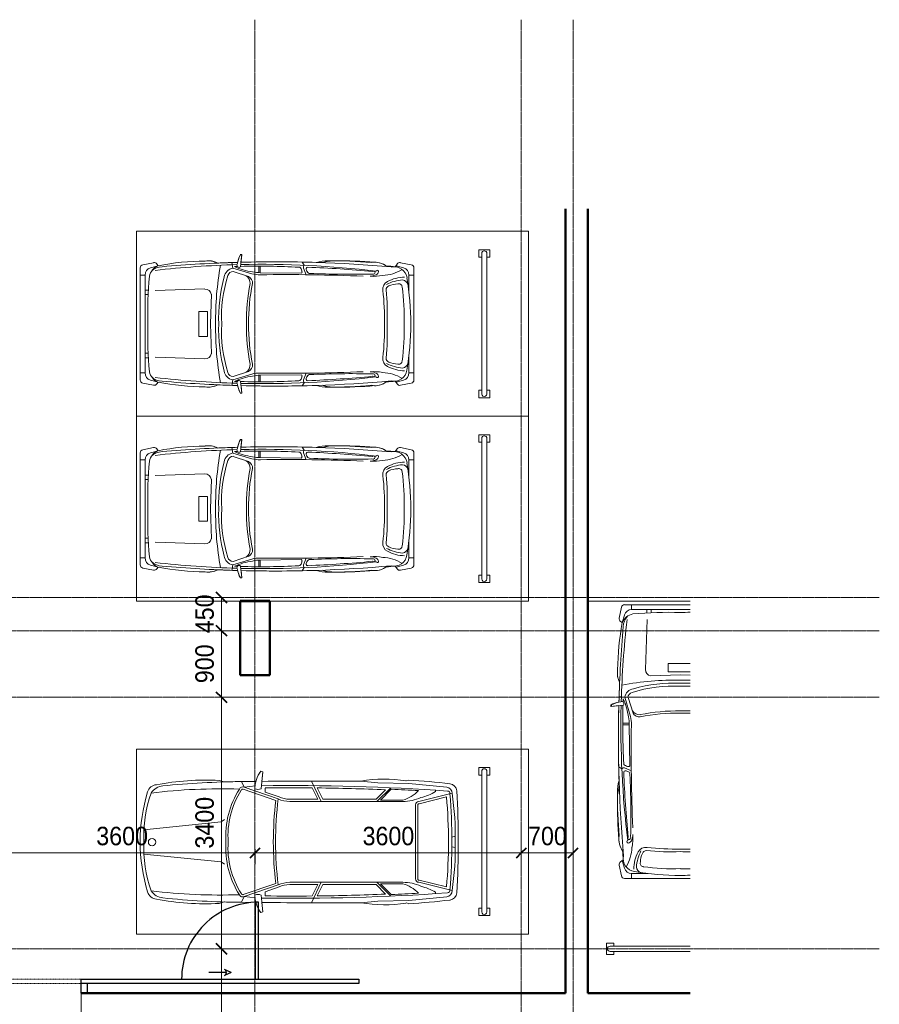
# Model space of a CAD drawing. Header units: millimetres. Extents: x 5617 to 106392, y -10603 to 59260.
# Tile 44 of 44: x 93896 to 105517, y 45950 to 59260. Entities that reach past the tile are written whole.
import ezdxf

# ---------------------------------------------------------------- set-up
doc = ezdxf.new("R2010")
doc.units = ezdxf.units.MM
for name, pattern in [('ADSK_Линия сетки', [25, 20, -2.5, 0, -2.5]), ('Линия сетки', [25, 20, -2.5, 0, -2.5]), ('Штрих_1_1_', [2, 1, -1])]:
    doc.linetypes.add(name, pattern=pattern)
for name, color, linetype, lineweight in [('Двери', 7, 'Continuous', 18), ('Каркас_Импост', 7, 'Continuous', 30), ('Оси', 7, 'Continuous', 9), ('Открывание', 7, 'Continuous', 30), ('Панель', 7, 'Continuous', 30), ('Парковка', 7, 'Continuous', 18), ('Перекрытия', 7, 'Continuous', 18), ('Размеры', 7, 'Continuous', 9), ('Размеры-100', 7, 'Continuous', 9), ('Стены разрез', 7, 'Continuous', 40), ('Элементы узлов', 7, 'Continuous', 18)]:
    doc.layers.add(name, color=color, linetype=linetype, lineweight=lineweight)
doc.styles.add('Arial', font='arial.ttf', dxfattribs={"width": 0.9, "height": 250})
doc.dimstyles.new('Основной_2_5_мм', dxfattribs={"dimscale": 304.8, "dimtxt": 255.06485, "dimasz": 0.463911, "dimexe": 0.492126, "dimexo": 0.492126, "dimgap": 0.098425, "dimtad": 1, "dimdec": 0, "dimdsep": 46, "dimtxsty": 'Arial', "dimblk1": 'OBLIQUE', "dimblk2": 'OBLIQUE', "dimsah": 1, "dimcen": 0.09, "dimdle": 0.492126, "dimazin": 2, "dimtfac": 1, "dimtdec": 4, "dimtix": 1, "dimtmove": 0, "dimatfit": 3, "dimfxl": 1, "dimtvp": 1, "dimtolj": 1, "dimtzin": 0, "dimlwd": 20, "dimlwe": 20, "dimarcsym": 2})

# ---------------------------------------------------------------- blocks, each defined once
blk = doc.blocks.new('101_Ворота откатные - _ПЧ_3600х2400_EI60_Л-4279469-МКСС_LB02_-11_400__Кабельные конструкции_Лотки_3')
at = {"layer": 'Каркас_Импост', "color": 254, "true_color": 0xcccccc}
for p, q in [((-1880, -150), (-1800, -150)), ((-1880, -280), (-1880, -150)), ((-1800, -150), (-1800, -280)), ((1800, -150), (2075, -150)), ((1800, -280), (1800, -150)), ((2075, -150), (2075, -340)), ((1875, -280), (1800, -280)), ((1875, -340), (1875, -280)), ((2075, -340), (1875, -340))]:
    blk.add_line(p, q, dxfattribs=at)
at = {"layer": 'Открывание', "color": 254, "true_color": 0xcccccc}
for p, q in [((-3828, -430), (-3737, -388)), ((-3828, -430), (-3737, -472)), ((-3764, -430), (-3528, -430))]:
    blk.add_line(p, q, dxfattribs=at)
blk.add_arc((-3717, -430), 46.6, 115, 245, dxfattribs=at)
at = {"layer": 'Панель', "color": 254, "true_color": 0xcccccc}
for p, q in [((-5555, -280), (-1800, -280)), ((-5555, -340), (-5555, -280)), ((-1800, -340), (-5555, -340)), ((-4198, -340), (-4198, -1380)), ((-4158, -340), (-4158, -1380)), ((-1800, -280), (-1800, -340)), ((-4198, -1380), (-4158, -1380))]:
    blk.add_line(p, q, dxfattribs=at)
at = {"layer": 'Панель', "color": 254, "linetype": 'Штрих_1_1_', "lineweight": 9, "true_color": 0xcccccc}
for p, q in [((1875, -280), (-1800, -280)), ((-1800, -340), (1875, -340)), ((1875, -340), (1875, -280))]:
    blk.add_line(p, q, dxfattribs=at)
at = {"layer": 'Панель', "color": 254, "true_color": 0xcccccc}
blk.add_arc((-4198, -340), 1040, 270, 0, dxfattribs=at)
blk = doc.blocks.new('199_Парковочные места 3 класса и МГН - Малый класс-4755746-МКСС_LB02_-11_400__Кабельные конструкции_Лотки_3')
at = {"layer": 'Парковка', "color": 254, "true_color": 0xcccccc}
for p, q in [((0, -5300), (0, 0)), ((0, 0), (1382, 0)), ((250, -4625), (250, -4775)), ((250, -4625), (350, -4625)), ((350, -4625), (350, -4665)), ((250, -4775), (350, -4775)), ((300, -4665), (1382, -4665)), ((300, -4735), (1382, -4735)), ((350, -4735), (350, -4775)), ((1382, -5300), (0, -5300))]:
    blk.add_line(p, q, dxfattribs=at)
blk.add_arc((300, -4700), 35, 90, 270, dxfattribs=at)
at = {"layer": 'Элементы узлов', "color": 254, "true_color": 0xcccccc}
for p, q in [((425, -229), (454, -83)), ((454, -83), (425, -229)), ((1382, -48), (495, -48)), ((1253, -48), (496, -48)), ((592, -48), (592, -115)), ((592, -115), (1253, -115)), ((797, -115), (797, -159)), ((857, -156), (857, -115)), ((1382, -48), (1253, -48)), ((1253, -115), (1382, -115)), ((495, -188), (466, -289)), ((803, -249), (780, -923)), ((466, -289), (443, -274)), ((443, -274), (466, -289)), ((1085, -843), (1253, -843)), ((1085, -956), (1085, -843)), ((1253, -843), (1382, -843)), ((1253, -998), (850, -1010)), ((1253, -956), (1085, -956)), ((1382, -956), (1253, -956)), ((1382, -1002), (1253, -998)), ((423, -1287), (498, -1300)), ((477, -1322), (476, -1362)), ((498, -1300), (575, -1558)), ((612, -1513), (543, -1304)), ((313, -1401), (313, -1423)), ((313, -1423), (419, -1411)), ((320, -1402), (320, -1423)), ((320, -1423), (480, -1405)), ((560, -1651), (472, -1651)), ((560, -1672), (472, -1672)), ((568, -2226), (560, -1672)), ((417, -2240), (460, -2267)), ((497, -2255), (588, -2294)), ((425, -3567), (454, -3713)), ((425, -3567), (454, -3713)), ((479, -3497), (443, -3523)), ((466, -3507), (443, -3523)), ((495, -3608), (466, -3507)), ((592, -3681), (592, -3748)), ((817, -3681), (592, -3681)), ((1253, -3748), (496, -3748)), ((496, -3748), (1382, -3748)), ((1382, -3748), (1253, -3748))]:
    blk.add_line(p, q, dxfattribs=at)
for centre, radius, start, end in [((496, -91), 43.3, 90.0007, 168.6944), ((497, -91), 43.3, 91.6966, 168.693), ((592, -215), 101, 90.0007, 164.126), ((467, -238), 43.3, 168.6944, 235.6114), ((467, -238), 43.3, 168.693, 235.6099), ((13211, -1700), 12764, 173.4754, 178.4619), ((658, -378), 212, 103.7494, 155.1332), ((699, -353), 220, 137.3412, 177.6463), ((1096, -5492), 5341, 88.3088, 95.2441), ((1411, -5492), 5341, 90.315, 91.6926), ((3902, -951), 3499, 169.0974, 179.6188), ((3902, -951), 3499, 169.096, 179.6174), ((18082, -1872), 17669, 175.0385, 178.3553), ((676, -969), 277, 171.383, 205.724), ((676, -969), 277, 171.3815, 207.1439), ((866, -926), 85.3, 178.1237, 259.668), ((18082, -1873), 17669, 177.4791, 178.3491), ((1192, -5149), 4081, 89.1352, 100.3335), ((640, -1327), 145, 99.3009, 169.3924), ((1152, -2963), 1815, 86.8047, 107.7761), ((1174, -3235), 2126, 87.8635, 105.1984), ((1315, -5149), 4081, 89.063, 90.8663), ((1333, -3235), 2126, 88.6767, 92.138), ((1355, -2963), 1815, 89.1427, 93.1967), ((-289, -1677), 845, 7.5185, 24.835), ((613, -1304), 70.6, 102.5795, 180.5339), ((511, -1793), 438, 101.9085, 116.8041), ((517, -1793), 438, 99.3592, 116.8056), ((18082, -1873), 17669, 178.502, 182.0672), ((18082, -1872), 17669, 178.5058, 185.0968), ((460, -1385), 28.5, 315.411, 119.3826), ((13211, -1700), 12764, 178.6883, 186.9123), ((10682, -1664), 10210, 178.5509, 182.9751), ((184, -1661), 376, 358.4064, 14.6086), ((255, -1654), 334, 356.4661, 16.6947), ((700, -1418), 117, 212.8051, 274.1147), ((695, -1476), 90.4, 203.656, 278.4266), ((1223, -4094), 2611, 89.3415, 101.377), ((1223, -4125), 2611, 89.3415, 101.377), ((1283, -4094), 2611, 87.841, 90.6599), ((1283, -4125), 2611, 87.841, 90.6599), ((26486, -2014), 25900, 179.2478, 182.3207), ((487, -2289), 35.2, 74.3716, 141.5452), ((507, -2197), 21.6, 171.5996, 240.7631), ((552, -2148), 87.6, 230.2271, 267.5276), ((553, -2221), 15.6, 252.6582, 342.1742), ((506, -2311), 19.4, 97.3067, 186.7162), ((16105, -1689), 15632, 182.2869, 185.5063), ((502, -2371), 79.2, 52.7304, 88.9012), ((532, -2341), 37.8, 355.6278, 62.4663), ((-11190, -2888), 11772, 358.5752, 2.6508), ((945, -2578), 545, 163.7515, 181.2099), ((945, -2672), 545, 162.7118, 181.2085), ((5888, -2657), 5488, 179.3018, 185.3845), ((5888, -2751), 5488, 179.3004, 184.8727), ((681, -3219), 262, 169.5006, 219.0023), ((556, -3205), 19.1, 122.8796, 296.9625), ((545, -3193), 35.5, 303.9994, 19.3114), ((447, -3159), 161, 336.0615, 0.8497), ((44, -3207), 566, 347.7689, 5.1023), ((681, -3219), 262, 179.4789, 215.8546), ((66, -3309), 531, 328.0408, 358.0386), ((545, -3253), 17.4, 107.9914, 313.3369), ((538, -3212), 57.2, 289.5317, 347.2219), ((18082, -1967), 17669, 184.5628, 184.969), ((655, -3481), 176, 167.4274, 261.9888), ((1135, -3631), 514, 152.118, 179.1742), ((1293, -3659), 640, 153.8817, 174.3872), ((782, -3441), 113, 80.7794, 153.7916), ((999, -3534), 288, 154.5482, 179.0957), ((794, -3431), 59, 92.6959, 159.9342), ((1112, -414), 2975, 263.8141, 272.7227), ((1211, 394), 3746, 263.7019, 270.6507), ((1296, 394), 3746, 269.3508, 271.3149), ((1395, -414), 2975, 267.2788, 269.7517), ((467, -3558), 43.3, 124.3901, 191.307), ((467, -3558), 43.3, 124.3886, 191.3056), ((752, -3545), 43.7, 159.4074, 268.4359), ((1157, -692), 2926, 262.0059, 271.8778), ((496, -3705), 43.3, 191.307, 270.0007), ((496, -3705), 43.3, 191.3056, 270.0007), ((592, -3581), 101, 195.8754, 270.0007), ((1272, 184), 3892, 260.5065, 269.7231), ((748, -3580), 93.4, 190.0439, 251.0772), ((1349, -692), 2926, 268.1236, 270.638), ((1234, 184), 3892, 270.2783, 272.1691)]:
    blk.add_arc(centre, radius, start, end, dxfattribs=at)
blk = doc.blocks.new('199_Парковочные места 3 класса и МГН - Малый класс-5604841-МКСС_LB02_-11_400__Кабельные конструкции_Лотки_3')
at = {"layer": 'Парковка', "color": 254, "true_color": 0xcccccc}
for p, q in [((2500, 5300), (0, 5300)), ((0, 5300), (0, 0)), ((2500, 0), (2500, 5300)), ((250, 4775), (350, 4775)), ((250, 4625), (250, 4775)), ((300, 4735), (2200, 4735)), ((300, 4665), (2200, 4665)), ((350, 4735), (350, 4775)), ((350, 4625), (350, 4665)), ((2150, 4735), (2150, 4775)), ((2150, 4775), (2250, 4775)), ((2150, 4625), (2150, 4665)), ((2250, 4625), (2250, 4775)), ((250, 4625), (350, 4625)), ((2150, 4625), (2250, 4625)), ((0, 0), (2500, 0))]:
    blk.add_line(p, q, dxfattribs=at)
for centre, start, end in [((300, 4700), 90, 270), ((2200, 4700), 270, 90)]:
    blk.add_arc(centre, 35, start, end, dxfattribs=at)
at = {"layer": 'Элементы узлов', "color": 254, "true_color": 0xcccccc}
for p, q in [((1253, 3748), (496, 3748)), ((496, 3748), (2010, 3748)), ((592, 3681), (592, 3748)), ((2010, 3748), (1253, 3748)), ((1915, 3681), (1915, 3748)), ((425, 3567), (454, 3713)), ((425, 3567), (454, 3713)), ((495, 3608), (466, 3507)), ((817, 3681), (592, 3681)), ((1690, 3681), (1915, 3681)), ((2012, 3608), (2041, 3507)), ((2082, 3567), (2053, 3713)), ((2053, 3713), (2082, 3567)), ((466, 3507), (443, 3523)), ((479, 3497), (443, 3523)), ((2064, 3523), (2027, 3497)), ((2041, 3507), (2064, 3523)), ((417, 2240), (460, 2267)), ((497, 2255), (588, 2294)), ((2010, 2255), (1919, 2294)), ((2090, 2240), (2047, 2267)), ((568, 2226), (560, 1672)), ((1939, 2226), (1946, 1672)), ((560, 1672), (472, 1672)), ((560, 1651), (472, 1651)), ((1946, 1672), (2035, 1672)), ((1946, 1651), (2035, 1651)), ((498, 1300), (575, 1558)), ((612, 1513), (543, 1304)), ((1894, 1513), (1964, 1304)), ((2009, 1300), (1931, 1558)), ((313, 1423), (419, 1411)), ((313, 1401), (313, 1423)), ((320, 1423), (480, 1405)), ((320, 1402), (320, 1423)), ((477, 1322), (476, 1362)), ((2187, 1423), (2026, 1405)), ((2029, 1322), (2030, 1361)), ((2088, 1412), (2187, 1423)), ((2187, 1401), (2187, 1423)), ((2187, 1423), (2187, 1401)), ((423, 1287), (498, 1300)), ((2084, 1287), (2009, 1300)), ((1253, 998), (850, 1010)), ((1085, 956), (1085, 843)), ((1253, 956), (1085, 956)), ((1656, 1010), (1253, 998)), ((1421, 956), (1253, 956)), ((1421, 843), (1421, 956)), ((803, 249), (780, 923)), ((1085, 843), (1253, 843)), ((1253, 843), (1421, 843)), ((1704, 249), (1726, 923)), ((466, 289), (443, 274)), ((443, 274), (466, 289)), ((495, 188), (466, 289)), ((2012, 188), (2041, 289)), ((2041, 289), (2064, 274)), ((2041, 289), (2064, 274)), ((425, 229), (454, 83)), ((454, 83), (425, 229)), ((797, 115), (797, 159)), ((857, 156), (857, 115)), ((1650, 156), (1650, 115)), ((1710, 115), (1710, 159)), ((2082, 229), (2053, 83)), ((2082, 229), (2053, 83)), ((2010, 48), (495, 48)), ((1253, 48), (496, 48)), ((592, 115), (1253, 115)), ((592, 48), (592, 115)), ((1253, 115), (1915, 115)), ((2010, 48), (1253, 48)), ((1915, 115), (1915, 48))]:
    blk.add_line(p, q, dxfattribs=at)
for centre, radius, start, end in [((496, 3705), 43.3, 89.9993, 168.693), ((496, 3705), 43.3, 89.9993, 168.6944), ((2010, 3705), 43.3, 11.3056, 89.9993), ((2010, 3705), 43.3, 11.3056, 89.9993), ((655, 3481), 176, 98.0112, 192.5726), ((592, 3581), 101, 89.9993, 164.1246), ((1135, 3631), 514, 180.8258, 207.882), ((1272, -184), 3892, 90.2769, 99.4935), ((748, 3580), 93.4, 108.9228, 169.9561), ((1293, 3659), 640, 185.6128, 206.1183), ((1157, 692), 2926, 88.1222, 97.9941), ((1234, -184), 3892, 80.505, 89.7217), ((1349, 692), 2926, 82.0044, 91.8764), ((1213, 3659), 640, 333.8803, 354.3858), ((1759, 3580), 93.4, 10.0425, 71.0758), ((1372, 3631), 514, 332.1165, 359.1728), ((1852, 3480), 176, 347.4285, 81.9874), ((1915, 3581), 101, 15.874, 89.9993), ((467, 3558), 43.3, 168.693, 235.6099), ((467, 3558), 43.3, 168.6944, 235.6114), ((18082, 1967), 17669, 175.031, 175.4372), ((66, 3309), 531, 1.9614, 31.9592), ((752, 3545), 43.7, 91.5641, 200.5926), ((999, 3534), 288, 180.9043, 205.4518), ((1755, 3545), 43.7, 339.406, 88.4345), ((1508, 3534), 288, 334.5468, 359.0942), ((2440, 3309), 531, 148.0394, 178.0372), ((-15576, 1967), 17669, 4.5628, 4.969), ((2040, 3558), 43.3, 304.3886, 11.3056), ((2040, 3558), 43.3, 304.3886, 11.3056), ((18082, 1872), 17669, 174.9032, 181.4942), ((681, 3219), 262, 140.9977, 190.4994), ((681, 3219), 262, 144.1454, 180.5211), ((782, 3441), 113, 206.2084, 279.2206), ((794, 3431), 59, 200.0658, 267.3041), ((1112, 414), 2975, 87.2773, 96.1859), ((1211, -394), 3746, 89.3493, 96.2981), ((1395, 414), 2975, 83.8127, 92.7212), ((1296, -394), 3746, 83.7004, 90.6492), ((1725, 3441), 113, 260.778, 333.7901), ((1712, 3431), 59, 272.6945, 339.9328), ((-15576, 1873), 17669, 358.5044, 5.0954), ((1826, 3219), 262, 349.501, 39), ((1826, 3219), 262, 359.4789, 35.8546), ((5888, 2751), 5488, 175.1273, 180.6996), ((13211, 1700), 12764, 173.0877, 181.3117), ((545, 3253), 17.4, 46.6631, 252.0086), ((556, 3205), 19.1, 63.0375, 237.1204), ((538, 3212), 57.2, 12.7781, 70.4683), ((545, 3193), 35.5, 340.6886, 56.0006), ((447, 3159), 161, 359.1503, 23.9385), ((44, 3207), 566, 354.8977, 12.2311), ((2463, 3207), 566, 167.7674, 185.1009), ((2060, 3159), 161, 156.06, 180.8483), ((1969, 3212), 57.2, 109.5303, 167.2205), ((1962, 3193), 35.5, 123.998, 199.3207), ((1950, 3205), 19.1, 302.8861, 116.961), ((1961, 3253), 17.4, 287.9979, 133.3355), ((-10704, 1701), 12764, 358.6868, 6.9108), ((-3381, 2751), 5488, 359.3004, 4.8727), ((5888, 2657), 5488, 174.6155, 180.6982), ((16105, 1689), 15632, 174.4937, 177.7131), ((-11190, 2888), 11772, 357.3492, 1.4248), ((26486, 2014), 25900, 177.6793, 180.7522), ((-23980, 2015), 25900, 359.2464, 2.3192), ((13697, 2888), 11772, 178.5738, 182.6494), ((-13599, 1690), 15632, 2.2854, 5.5049), ((-3381, 2657), 5488, 359.3004, 5.3832), ((945, 2672), 545, 178.7915, 197.2882), ((1562, 2672), 545, 342.7118, 1.2085), ((945, 2578), 545, 178.7901, 196.2485), ((1562, 2578), 545, 343.75, 1.2085), ((18082, 1873), 17669, 177.9328, 181.498), ((-15576, 1873), 17669, 358.5044, 2.0672), ((487, 2289), 35.2, 218.4548, 285.6284), ((506, 2311), 19.4, 173.2838, 262.6933), ((502, 2371), 79.2, 271.0988, 307.2696), ((532, 2341), 37.8, 297.5337, 4.3722), ((1975, 2341), 37.8, 175.6263, 242.4648), ((2005, 2371), 79.2, 232.729, 268.8997), ((2001, 2311), 19.4, 277.3052, 6.7148), ((2019, 2289), 35.2, 254.3702, 321.5438), ((10682, 1664), 10210, 177.0249, 181.4491), ((507, 2197), 21.6, 119.2369, 188.4004), ((552, 2148), 87.6, 92.4724, 129.7729), ((553, 2221), 15.6, 17.8258, 107.3418), ((1954, 2221), 15.6, 72.6567, 162.1728), ((1954, 2148), 87.6, 50.2257, 87.5262), ((2000, 2197), 21.6, 351.5982, 60.7617), ((-8175, 1664), 10210, 358.5495, 2.9737), ((184, 1661), 376, 345.3914, 1.5936), ((255, 1654), 334, 343.3053, 3.5339), ((2251, 1653), 334, 176.4647, 196.6933), ((2322, 1661), 376, 178.405, 194.6071), ((-289, 1677), 845, 335.165, 352.4815), ((700, 1418), 117, 85.8853, 147.1949), ((695, 1476), 90.4, 81.5734, 156.344), ((1223, 4125), 2611, 258.623, 270.6585), ((1223, 4094), 2611, 258.623, 270.6585), ((1283, 4125), 2611, 269.3401, 281.3755), ((1283, 4094), 2611, 269.3401, 281.3755), ((1812, 1476), 90.4, 23.6546, 98.4251), ((1807, 1418), 117, 32.8037, 94.1133), ((2796, 1677), 845, 187.517, 204.8335), ((511, 1793), 438, 243.1959, 258.0915), ((517, 1793), 438, 243.1944, 260.6408), ((18082, 1872), 17669, 181.6447, 184.9615), ((18082, 1873), 17669, 181.6509, 182.5209), ((460, 1385), 28.5, 240.6174, 44.589), ((13211, 1700), 12764, 181.5381, 186.5246), ((-10704, 1701), 12764, 353.474, 358.4604), ((2046, 1385), 28.5, 135.4096, 299.3811), ((-15576, 1873), 17669, 355.0371, 358.3539), ((1989, 1793), 438, 279.3577, 296.8041), ((-15576, 1873), 17669, 357.4791, 358.3539), ((1989, 1793), 438, 282.8106, 296.8041), ((640, 1327), 145, 190.6076, 260.6991), ((613, 1304), 70.6, 179.4661, 257.4205), ((1152, 2963), 1815, 252.2239, 273.1953), ((1355, 2963), 1815, 266.8033, 287.7746), ((1867, 1326), 145, 279.2995, 349.3909), ((1893, 1303), 70.6, 282.5781, 0.5325), ((676, 969), 277, 152.8561, 188.6185), ((676, 969), 277, 154.276, 188.617), ((1192, 5149), 4081, 259.6665, 270.8648), ((1174, 3235), 2126, 254.8016, 272.1365), ((1333, 3235), 2126, 267.862, 285.197), ((1315, 5149), 4081, 269.1337, 280.332), ((1830, 969), 277, 351.3815, 27.1439), ((1830, 969), 277, 351.3815, 25.7226), ((866, 926), 85.3, 100.332, 181.8763), ((1641, 926), 85.3, 358.1223, 79.6665), ((3902, 951), 3499, 180.3812, 190.9026), ((3902, 951), 3499, 180.3826, 190.904), ((-1395, 951), 3499, 349.096, 359.6174), ((-1395, 951), 3499, 349.096, 359.6174), ((467, 238), 43.3, 124.3886, 191.3056), ((467, 238), 43.3, 124.3901, 191.307), ((658, 378), 212, 204.8668, 256.2506), ((699, 353), 220, 182.3537, 222.6588), ((1849, 378), 212, 283.748, 335.1317), ((1808, 353), 220, 317.3398, 357.6449), ((2039, 238), 43.3, 348.693, 55.6099), ((2039, 238), 43.3, 348.693, 55.6099), ((592, 215), 101, 195.874, 269.9993), ((1096, 5492), 5341, 264.7559, 271.6912), ((1411, 5492), 5341, 268.3074, 275.2426), ((1915, 215), 101, 269.9993, 344.1246), ((496, 91), 43.3, 191.3056, 269.9993), ((497, 91), 43.3, 191.307, 268.3034), ((2010, 91), 43.3, 269.9993, 348.693), ((2010, 91), 43.3, 269.9993, 348.693)]:
    blk.add_arc(centre, radius, start, end, dxfattribs=at)
blk = doc.blocks.new('199_Парковочные места 3 класса и МГН - Средний класс-V13-МКСС_LB02_-11_400__Кабельные конструкции_Лотки_3')
at = {"layer": 'Парковка', "color": 254, "true_color": 0xcccccc}
for p, q in [((2500, 5300), (0, 5300)), ((0, 5300), (0, 0)), ((2500, 0), (2500, 5300)), ((250, 4775), (350, 4775)), ((250, 4625), (250, 4775)), ((300, 4735), (2200, 4735)), ((300, 4665), (2200, 4665)), ((350, 4735), (350, 4775)), ((350, 4625), (350, 4665)), ((2150, 4735), (2150, 4775)), ((2150, 4775), (2250, 4775)), ((2150, 4625), (2150, 4665)), ((2250, 4625), (2250, 4775)), ((250, 4625), (350, 4625)), ((2150, 4625), (2250, 4625)), ((0, 0), (2500, 0))]:
    blk.add_line(p, q, dxfattribs=at)
for centre, start, end in [((300, 4700), 90, 270), ((2200, 4700), 270, 90)]:
    blk.add_arc(centre, 35, start, end, dxfattribs=at)
at = {"layer": 'Элементы узлов', "color": 254, "true_color": 0xcccccc}
for p, q in [((708, 3817), (596, 4265)), ((1188, 4261), (1177, 4307)), ((1320, 4261), (1331, 4307)), ((1800, 3817), (1912, 4265)), ((512, 4192), (463, 3682)), ((738, 3820), (646, 4189)), ((1770, 3820), (1862, 4189)), ((1996, 4192), (2045, 3682)), ((574, 4042), (555, 4042)), ((1933, 4042), (1953, 4042)), ((1254, 3801), (754, 3801)), ((1254, 3771), (754, 3771)), ((1254, 3801), (1754, 3801)), ((1254, 3771), (1754, 3771)), ((419, 3676), (428, 3642)), ((428, 3642), (419, 3676)), ((463, 3682), (453, 3260)), ((688, 3297), (688, 3598)), ((708, 2069), (708, 3598)), ((1800, 2069), (1800, 3598)), ((1820, 3297), (1820, 3598)), ((2045, 3682), (2054, 3260)), ((2088, 3676), (2079, 3642)), ((2088, 3676), (2079, 3642)), ((708, 3249), (522, 3435)), ((688, 3297), (542, 3443)), ((678, 3237), (549, 3366)), ((1800, 3249), (1986, 3435)), ((1820, 3297), (1966, 3443)), ((1830, 3237), (1959, 3366)), ((453, 3260), (432, 3033)), ((678, 2516), (678, 3237)), ((1830, 2516), (1830, 3237)), ((2054, 3260), (2076, 3033)), ((708, 2497), (432, 2363)), ((678, 2449), (523, 2374)), ((678, 2516), (524, 2441)), ((678, 2069), (678, 2449)), ((1800, 2497), (2076, 2363)), ((1830, 2516), (1984, 2441)), ((1830, 2069), (1830, 2449)), ((1830, 2449), (1984, 2374)), ((515, 1453), (673, 1914)), ((543, 1440), (693, 1881)), ((580, 1736), (645, 1925)), ((1965, 1440), (1814, 1881)), ((1992, 1453), (1835, 1914)), ((1927, 1736), (1863, 1925)), ((580, 1736), (525, 1736)), ((1927, 1736), (1983, 1736)), ((298, 1678), (308, 1707)), ((298, 1678), (308, 1707)), ((308, 1707), (536, 1683)), ((308, 1707), (435, 1693)), ((436, 1612), (438, 1418)), ((438, 1418), (436, 1612)), ((515, 1453), (497, 1605)), ((2200, 1707), (1972, 1683)), ((1992, 1453), (2011, 1605)), ((2072, 1612), (2070, 1418)), ((2072, 1612), (2070, 1418)), ((2072, 1693), (2200, 1707)), ((2210, 1678), (2200, 1707)), ((2200, 1707), (2210, 1678)), ((515, 1453), (438, 1418)), ((1992, 1453), (2070, 1418)), ((422, 1114), (442, 1185)), ((422, 1114), (442, 1185)), ((953, 1186), (984, 1142)), ((984, 1142), (1090, 99)), ((1524, 1142), (1418, 99)), ((1555, 1186), (1524, 1142)), ((2085, 1114), (2065, 1185)), ((2065, 1185), (2085, 1114))]:
    blk.add_line(p, q, dxfattribs=at)
blk.add_circle((1256, 208), 49.6, dxfattribs=at)
for centre, radius, start, end in [((571, 4224), 103, 93.6407, 173.1165), ((571, 4224), 103, 93.6407, 173.1165), ((593, 4184), 81.1, 87.5771, 174.3071), ((1250, -6442), 10791, 89.9787, 93.6407), ((1250, -6442), 10791, 89.9787, 93.6407), ((1185, 180), 4128, 89.0501, 98.2092), ((1254, -3792), 8054, 85.3719, 94.6281), ((1258, -6442), 10791, 86.3593, 90.0213), ((1258, -6442), 10791, 86.3593, 90.0213), ((1322, 180), 4128, 81.7908, 90.9499), ((1915, 4184), 81.1, 5.6929, 92.4229), ((1937, 4224), 103, 6.8835, 86.3593), ((1937, 4224), 103, 6.8835, 86.3593), ((9206, 3182), 8801, 173.1165, 176.7833), ((9206, 3182), 8801, 173.1165, 176.7833), ((30000, 2118), 29508, 175.9457, 180.8366), ((600, 4202), 33.8, 82.905, 175.9457), ((1254, -2689), 6905, 84.9489, 95.0511), ((1908, 4202), 33.8, 4.0543, 97.095), ((-27492, 2118), 29508, 359.1634, 4.0543), ((-6698, 3182), 8801, 3.2167, 6.8835), ((-6698, 3182), 8801, 3.2167, 6.8835), ((-103, 3648), 783, 14.4186, 30.1446), ((2611, 3648), 783, 149.8554, 165.5814), ((30000, 2118), 29488, 176.7104, 177.4243), ((270, 3492), 431, 14.2603, 47.5583), ((104, 3598), 603, 359.9999, 24.0001), ((754, 3817), 46.1, 180, 270), ((754, 3817), 16.1, 170.2127, 270), ((1754, 3817), 16.1, 270, 9.7873), ((1754, 3817), 46.1, 270, 360), ((2403, 3598), 603, 155.9999, 180.0001), ((2238, 3492), 431, 132.4417, 165.7397), ((-27492, 2118), 29488, 2.5757, 3.2896), ((2198, 3346), 1794, 170.5335, 190.0508), ((2198, 3346), 1794, 170.5335, 190.0508), ((310, 3346), 1794, 349.9492, 9.4665), ((310, 3346), 1794, 349.9492, 9.4665), ((30000, 2118), 29478, 177.5739, 179.3716), ((-27492, 2118), 29478, 0.6284, 2.4261), ((122295, 2694), 121864, 179.84038, 180.47042), ((122295, 2694), 121864, 179.84038, 180.47042), ((-119787, 2694), 121864, 359.52958, 0.15962), ((-119787, 2694), 121864, 359.52958, 0.15962), ((30000, 2118), 29478, 179.5021, 180.7418), ((-27492, 2118), 29478, 359.2582, 0.4979), ((308, 2078), 370, 335.614, 358.6829), ((308, 2078), 400, 335.8269, 358.7333), ((2200, 2078), 400, 181.2667, 204.1731), ((2200, 2078), 370, 181.3171, 204.386), ((1254, 6445), 4567, 262.6911, 277.3091), ((1254, 6445), 4597, 262.9967, 277.0036), ((546, 2020), 422, 234.0334, 268.6551), ((546, 2020), 422, 234.0334, 254.9198), ((444, 1640), 101, 335.1844, 24.8156), ((2064, 1640), 101, 155.1844, 204.8156), ((1962, 2020), 422, 271.3449, 305.9666), ((1962, 2020), 422, 285.0802, 305.9666), ((12318, 1543), 11881, 180.5997, 185.7413), ((12318, 1543), 11881, 180.5997, 181.7231), ((555, 1432), 44.9, 152.0765, 249.8627), ((8358, 1141), 7822, 178.1805, 186.9391), ((555, 1432), 14.9, 145.3433, 249.8627), ((1172, 2380), 1175, 237.4377, 273.9819), ((1172, 2380), 1145, 237.4377, 274.0864), ((1335, 2380), 1145, 265.9136, 302.7696), ((1335, 2380), 1175, 266.0181, 302.5623), ((-5850, 1141), 7822, 353.0609, 1.8195), ((1953, 1432), 14.9, 280.8242, 34.6567), ((1953, 1432), 44.9, 290.1373, 27.9235), ((-9810, 1543), 11881, 354.2587, 359.4003), ((-9810, 1543), 11881, 358.2769, 359.4003), ((3991, 937), 3573, 177.157, 190.805), ((3991, 937), 3573, 177.157, 190.805), ((-1483, 937), 3573, 349.195, 2.843), ((-1483, 937), 3573, 349.195, 2.843), ((617, 279), 137, 184.9335, 253.1284), ((617, 279), 137, 184.9335, 253.1284), ((710, 376), 215, 185.7413, 236.8444), ((1797, 376), 215, 303.1556, 354.2587), ((1890, 279), 137, 286.8716, 355.0665), ((1890, 279), 137, 286.8716, 355.0665), ((1254, 2377), 2329, 253.1284, 269.9999), ((1254, 2377), 2329, 253.1284, 269.9999), ((1178, 1869), 1772, 250.7131, 272.4464), ((1329, 1869), 1772, 267.5536, 289.2869), ((1254, 2377), 2329, 270.0001, 286.8716), ((1254, 2377), 2329, 270.0001, 286.8716)]:
    blk.add_arc(centre, radius, start, end, dxfattribs=at)
blk = doc.blocks.new('135_SLK_GD_AR_rvt-1-МКСС_LB02_-11_400__Кабельные конструкции_Лотки_3')
at = {"layer": 'Перекрытия', "color": 254, "true_color": 0xcccccc}
for p, q in [((86950, 46100), (86950, 56701)), ((87250, 56701), (87250, 46100)), ((82550, 50400), (82550, 51400)), ((82550, 51400), (82950, 51400)), ((82950, 51400), (82950, 50400)), ((82950, 50400), (82550, 50400)), ((80400, 45800), (80400, 46100)), ((80480, 46100), (86950, 46100)), ((87250, 46100), (88632, 46100))]:
    blk.add_line(p, q, dxfattribs=at)
at = {"layer": 'Стены разрез', "color": 254, "true_color": 0xcccccc}
for p, q in [((86948, 56701), (86948, 46102)), ((86950, 46102), (86950, 56701)), ((87250, 56701), (87250, 46102)), ((87252, 46102), (87252, 56701)), ((82550, 51402), (82548, 51402)), ((82548, 51402), (82548, 50398)), ((82952, 51402), (82550, 51402)), ((82550, 50400), (82550, 51400)), ((82550, 51400), (82950, 51400)), ((82950, 51400), (82950, 50400)), ((82952, 51400), (82952, 51402)), ((82952, 50398), (82952, 51400)), ((82548, 50398), (82550, 50398)), ((82950, 50400), (82550, 50400)), ((82550, 50398), (82950, 50398)), ((82950, 50398), (82952, 50398)), ((86948, 46102), (80400, 46102)), ((80400, 46102), (80400, 46100)), ((80400, 46100), (86950, 46100)), ((86950, 46100), (86950, 46102)), ((87250, 46102), (87250, 46100)), ((87250, 46100), (88632, 46100)), ((88632, 46102), (87252, 46102))]:
    blk.add_line(p, q, dxfattribs=at)
at = {"layer": 'Двери', "color": 254, "lineweight": 18, "true_color": 0xcccccc, "rotation": 180}
blk.add_blockref('101_Ворота откатные - _ПЧ_3600х2400_EI60_Л-4279469-МКСС_LB02_-11_400__Кабельные конструкции_Лотки_3', (78600, 45950), dxfattribs=at)
at = {"layer": 'Парковка', "color": 254, "lineweight": 18, "true_color": 0xcccccc, "rotation": 270.0000000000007}
for name, p in [('199_Парковочные места 3 класса и МГН - Малый класс-5604841-МКСС_LB02_-11_400__Кабельные конструкции_Лотки_3', (81150, 56400)), ('199_Парковочные места 3 класса и МГН - Малый класс-5604841-МКСС_LB02_-11_400__Кабельные конструкции_Лотки_3', (81150, 53900)), ('199_Парковочные места 3 класса и МГН - Средний класс-V13-МКСС_LB02_-11_400__Кабельные конструкции_Лотки_3', (81150, 49399))]:
    blk.add_blockref(name, p, dxfattribs=at)
at = {"layer": 'Парковка', "color": 254, "lineweight": 18, "true_color": 0xcccccc}
blk.add_blockref('199_Парковочные места 3 класса и МГН - Малый класс-4755746-МКСС_LB02_-11_400__Кабельные конструкции_Лотки_3', (87250, 51400), dxfattribs=at)
blk = doc.blocks.new('DIMBLOCK10-МКСС_LB02_-11_400__Кабельные конструкции_Лотки_3')
at = {"layer": 'Размеры-100', "lineweight": 40, "transparency": 16777216}
for p, q in [((100677, 47996), (100747, 48066)), ((101377, 47996), (101447, 48066)), ((100677, 47996), (100606, 47925)), ((101377, 47996), (101306, 47925))]:
    blk.add_line(p, q, dxfattribs=at)
at = {"layer": 'Размеры-100', "lineweight": 20, "transparency": 16777216}
for p, q in [((100677, 47996), (100677, 48046)), ((101377, 47996), (100677, 47996)), ((100677, 47996), (100677, 47846)), ((101377, 47996), (101377, 48046)), ((101377, 47996), (101377, 47846))]:
    blk.add_line(p, q, dxfattribs=at)
at = {"layer": 'Размеры-100', "color": 0, "lineweight": 20, "transparency": 16777216, "insert": (100768, 48350), "char_height": 250, "width": 621.57, "attachment_point": 1, "line_spacing_factor": 0.941778, "style": 'Arial'}
blk.add_mtext('700', dxfattribs=at)
blk = doc.blocks.new('_Oblique')
at = {"color": 0, "linetype": 'ByBlock', "lineweight": -2}
blk.add_line((-0.5, -0.5), (0.5, 0.5), dxfattribs=at)
blk = doc.blocks.new('DIMBLOCK11-МКСС_LB02_-11_400__Кабельные конструкции_Лотки_3')
at = {"layer": 'Размеры-100', "lineweight": 40, "transparency": 16777216}
for p, q in [((97077, 47996), (97147, 48066)), ((100677, 47996), (100747, 48066)), ((97077, 47996), (97006, 47925)), ((100677, 47996), (100606, 47925))]:
    blk.add_line(p, q, dxfattribs=at)
at = {"layer": 'Размеры-100', "lineweight": 20, "transparency": 16777216}
for p, q in [((97077, 47996), (97077, 48046)), ((100677, 47996), (97077, 47996)), ((97077, 47996), (97077, 47846)), ((100677, 47996), (100677, 48046)), ((100677, 47996), (100677, 47846))]:
    blk.add_line(p, q, dxfattribs=at)
at = {"layer": 'Размеры-100', "color": 0, "lineweight": 20, "transparency": 16777216, "insert": (98531, 48350), "char_height": 250, "width": 828.76, "attachment_point": 1, "line_spacing_factor": 0.941778, "style": 'Arial'}
blk.add_mtext('3600', dxfattribs=at)
blk = doc.blocks.new('DIMBLOCK12-МКСС_LB02_-11_400__Кабельные конструкции_Лотки_3')
at = {"layer": 'Размеры-100', "lineweight": 40, "transparency": 16777216}
for p, q in [((93477, 47996), (93547, 48066)), ((97077, 47996), (97147, 48066)), ((93477, 47996), (93406, 47925)), ((97077, 47996), (97006, 47925))]:
    blk.add_line(p, q, dxfattribs=at)
at = {"layer": 'Размеры-100', "lineweight": 20, "transparency": 16777216}
for p, q in [((93477, 47996), (93477, 48046)), ((97077, 47996), (93477, 47996)), ((93477, 47996), (93477, 47846)), ((97077, 47996), (97077, 48046)), ((97077, 47996), (97077, 47846))]:
    blk.add_line(p, q, dxfattribs=at)
at = {"layer": 'Размеры-100', "color": 0, "lineweight": 20, "transparency": 16777216, "insert": (94931, 48350), "char_height": 250, "width": 828.76, "attachment_point": 1, "line_spacing_factor": 0.941778, "style": 'Arial'}
blk.add_mtext('3600', dxfattribs=at)
blk = doc.blocks.new('DIMBLOCK94-МКСС_LB02_-11_400__Кабельные конструкции_Лотки_3')
at = {"layer": 'Размеры-100', "lineweight": 40, "transparency": 16777216}
for p, q in [((96625, 51450), (96554, 51521)), ((96625, 51450), (96695, 51379)), ((96625, 51000), (96554, 51071)), ((96625, 51000), (96695, 50929))]:
    blk.add_line(p, q, dxfattribs=at)
at = {"layer": 'Размеры-100', "lineweight": 20, "transparency": 16777216}
for p, q in [((96625, 51450), (96575, 51450)), ((96625, 51450), (96625, 51000)), ((96625, 51450), (96775, 51450)), ((96625, 51000), (96575, 51000)), ((96625, 51000), (96775, 51000))]:
    blk.add_line(p, q, dxfattribs=at)
at = {"layer": 'Размеры-100', "color": 0, "lineweight": 20, "transparency": 16777216, "insert": (96270, 50966), "char_height": 250, "width": 621.57, "attachment_point": 1, "rotation": 90, "line_spacing_factor": 0.941778, "style": 'Arial'}
blk.add_mtext('450', dxfattribs=at)
blk = doc.blocks.new('DIMBLOCK95-МКСС_LB02_-11_400__Кабельные конструкции_Лотки_3')
at = {"layer": 'Размеры-100', "lineweight": 40, "transparency": 16777216}
for p, q in [((96625, 51000), (96554, 51071)), ((96625, 51000), (96695, 50929)), ((96625, 50100), (96554, 50171)), ((96625, 50100), (96695, 50029))]:
    blk.add_line(p, q, dxfattribs=at)
at = {"layer": 'Размеры-100', "lineweight": 20, "transparency": 16777216}
for p, q in [((96625, 51000), (96575, 51000)), ((96625, 51000), (96625, 50100)), ((96625, 51000), (96775, 51000)), ((96625, 50100), (96575, 50100)), ((96625, 50100), (96775, 50100))]:
    blk.add_line(p, q, dxfattribs=at)
at = {"layer": 'Размеры-100', "color": 0, "lineweight": 20, "transparency": 16777216, "insert": (96270, 50291), "char_height": 250, "width": 621.57, "attachment_point": 1, "rotation": 90, "line_spacing_factor": 0.941778, "style": 'Arial'}
blk.add_mtext('900', dxfattribs=at)
blk = doc.blocks.new('DIMBLOCK96-МКСС_LB02_-11_400__Кабельные конструкции_Лотки_3')
at = {"layer": 'Размеры-100', "lineweight": 40, "transparency": 16777216}
for p, q in [((96625, 50100), (96554, 50171)), ((96625, 50100), (96695, 50029)), ((96625, 46700), (96554, 46771)), ((96625, 46700), (96695, 46629))]:
    blk.add_line(p, q, dxfattribs=at)
at = {"layer": 'Размеры-100', "lineweight": 20, "transparency": 16777216}
for p, q in [((96625, 50100), (96575, 50100)), ((96625, 50100), (96625, 46700)), ((96625, 50100), (96775, 50100)), ((96625, 46700), (96575, 46700)), ((96625, 46700), (96775, 46700))]:
    blk.add_line(p, q, dxfattribs=at)
at = {"layer": 'Размеры-100', "color": 0, "lineweight": 20, "transparency": 16777216, "insert": (96270, 48055), "char_height": 250, "width": 828.76, "attachment_point": 1, "rotation": 90, "line_spacing_factor": 0.941778, "style": 'Arial'}
blk.add_mtext('3400', dxfattribs=at)
blk = doc.blocks.new('DIMBLOCK97-МКСС_LB02_-11_400__Кабельные конструкции_Лотки_3')
at = {"layer": 'Размеры-100', "lineweight": 40, "transparency": 16777216}
for p, q in [((96625, 46700), (96554, 46771)), ((96625, 46700), (96695, 46629)), ((96625, 43300), (96554, 43371)), ((96625, 43300), (96695, 43229))]:
    blk.add_line(p, q, dxfattribs=at)
at = {"layer": 'Размеры-100', "lineweight": 20, "transparency": 16777216}
for p, q in [((96625, 46700), (96575, 46700)), ((96625, 46700), (96625, 43300)), ((96625, 46700), (96775, 46700)), ((96625, 43300), (96575, 43300)), ((96625, 43300), (96775, 43300))]:
    blk.add_line(p, q, dxfattribs=at)
at = {"layer": 'Размеры-100', "color": 0, "lineweight": 20, "transparency": 16777216, "insert": (96270, 44655), "char_height": 250, "width": 828.76, "attachment_point": 1, "rotation": 90, "line_spacing_factor": 0.941778, "style": 'Arial'}
blk.add_mtext('3400', dxfattribs=at)

msp = doc.modelspace()

# ---------------------------------------------------------------- linework, layer by layer
at = {"layer": 'Оси', "linetype": 'Линия сетки'}
for p, q in [((97076.5, -9728.2), (97076.5, 59259.8)), ((100676.5, -9728.2), (100676.5, 59259.8)), ((101376.5, -9728.2), (101376.5, 59259.8))]:
    msp.add_line(p, q, dxfattribs=at)
at = {"layer": 'Оси', "linetype": 'ADSK_Линия сетки'}
for p, q in [((105516.8, 51450), (28647.1, 51450)), ((105516.8, 51000), (28647.1, 51000)), ((105516.8, 50100), (28647.1, 50100)), ((105516.8, 46700), (28647.1, 46700))]:
    msp.add_line(p, q, dxfattribs=at)

# ---------------------------------------------------------------- block references
at = {"lineweight": 5}
msp.add_blockref('135_SLK_GD_AR_rvt-1-МКСС_LB02_-11_400__Кабельные конструкции_Лотки_3', (14326.5, 0), dxfattribs=at)

# ---------------------------------------------------------------- dimensions: what is measured, and where the dimension line sits
at = {"layer": 'Размеры', "lineweight": 20}
for base, p1, p2, override, picture, middle in [((96624.5, 51000), (96724.5, 51450), (96724.5, 51000), {"dimpost": '<>', "dimfxl": 450}, 'DIMBLOCK94-МКСС_LB02_-11_400__Кабельные конструкции_Лотки_3', (96466.9, 51225)), ((96624.5, 50100), (96724.5, 51000), (96724.5, 50100), {"dimpost": '<>', "dimfxl": 900}, 'DIMBLOCK95-МКСС_LB02_-11_400__Кабельные конструкции_Лотки_3', (96466.9, 50550)), ((96624.5, 46700), (96724.5, 50100), (96724.5, 46700), {"dimpost": '<>', "dimfxl": 3400}, 'DIMBLOCK96-МКСС_LB02_-11_400__Кабельные конструкции_Лотки_3', (96466.8, 48400)), ((96624.5, 43300), (96724.5, 46700), (96724.5, 43300), {"dimpost": '<>', "dimfxl": 3400}, 'DIMBLOCK97-МКСС_LB02_-11_400__Кабельные конструкции_Лотки_3', (96466.8, 45000))]:
    dim = msp.add_linear_dim(base=base, p1=p1, p2=p2, angle=90, dimstyle='Основной_2_5_мм', override=override, dxfattribs=at)
    dim.commit()
    dim.dimension.update_dxf_attribs({"geometry": picture, "text_midpoint": middle})
for base, p1, p2, override, picture, middle in [((93476.5, 47995.8), (97076.5, 47895.8), (93476.5, 47895.8), {"dimpost": '<>', "dimfxl": 3600}, 'DIMBLOCK12-МКСС_LB02_-11_400__Кабельные конструкции_Лотки_3', (95276.5, 48153.5)), ((97076.5, 47995.8), (100676.5, 47895.8), (97076.5, 47895.8), {"dimpost": '<>', "dimfxl": 3600}, 'DIMBLOCK11-МКСС_LB02_-11_400__Кабельные конструкции_Лотки_3', (98876.5, 48153.5)), ((100676.5, 47995.8), (101376.5, 47895.8), (100676.5, 47895.8), {"dimpost": '<>', "dimfxl": 700}, 'DIMBLOCK10-МКСС_LB02_-11_400__Кабельные конструкции_Лотки_3', (101026.5, 48153.4))]:
    dim = msp.add_linear_dim(base=base, p1=p1, p2=p2, dimstyle='Основной_2_5_мм', override=override, dxfattribs=at)
    dim.commit()
    dim.dimension.update_dxf_attribs({"geometry": picture, "text_midpoint": middle})

doc.saveas('drawing.dxf')
